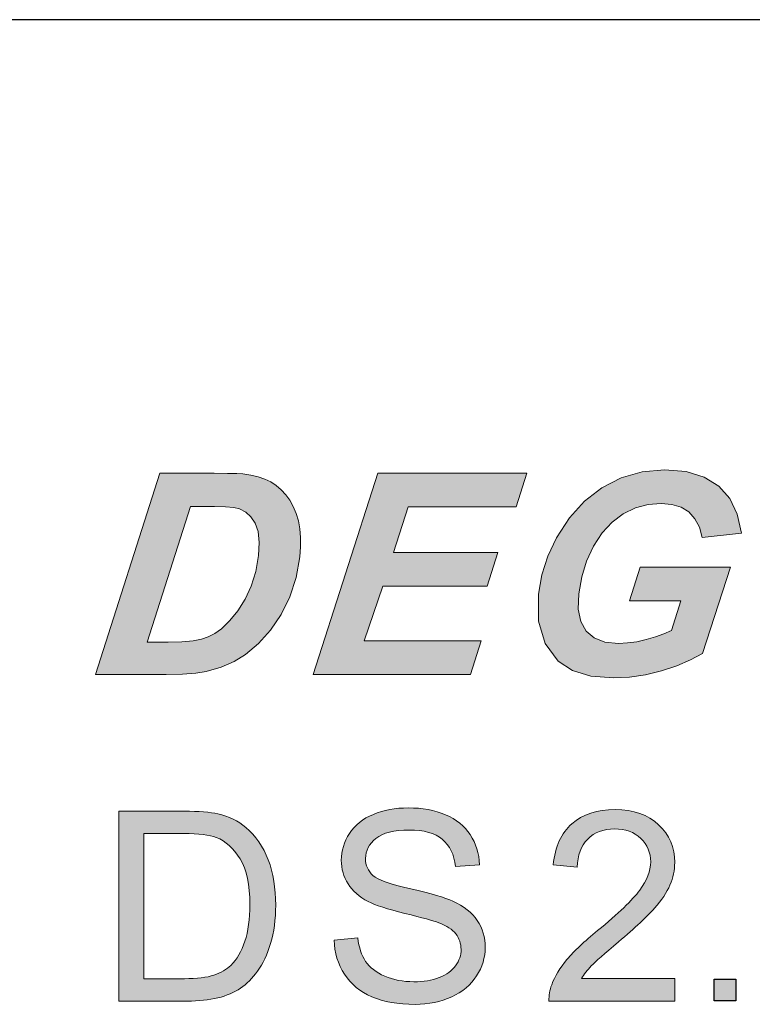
# Model space of a CAD drawing. Header units: inches. Extents: x 2053 to 2350, y -5132 to -4922.
# Tile 7 of 25: x 2260 to 2268, y -5019 to -5009. Entities that reach past the tile are written whole.
import ezdxf

# ---------------------------------------------------------------- set-up
doc = ezdxf.new("R2010")
doc.units = ezdxf.units.IN
doc.header["$MEASUREMENT"] = 0
doc.layers.add('RED', color=1, linetype='Continuous', lineweight=15)

msp = doc.modelspace()

# ---------------------------------------------------------------- hatches: boundary and pattern name
h = msp.add_hatch(color=1)
edge = h.paths.add_edge_path(flags=16)
edge.add_spline(control_points=[(2261.005, -5017.538), (2261.005, -5017.538), (2261.005, -5019.138), (2261.005, -5019.138)], knot_values=[0.9, 0.9, 0.9, 0.9, 1, 1, 1, 1], degree=3, periodic=0)
edge.add_spline(control_points=[(2261.005, -5019.138), (2261.005, -5019.138), (2261.452, -5019.138), (2261.452, -5019.138)], knot_values=[0, 0, 0, 0, 0.1, 0.1, 0.1, 0.1], degree=3, periodic=0)
edge.add_spline(control_points=[(2261.452, -5019.138), (2261.59, -5019.138), (2261.699, -5019.125), (2261.777, -5019.099)], knot_values=[0.1, 0.1, 0.1, 0.1, 0.2, 0.2, 0.2, 0.2], degree=3, periodic=0)
edge.add_spline(control_points=[(2261.777, -5019.099), (2261.856, -5019.073), (2261.918, -5019.037), (2261.965, -5018.991)], knot_values=[0.2, 0.2, 0.2, 0.2, 0.3, 0.3, 0.3, 0.3], degree=3, periodic=0)
edge.add_spline(control_points=[(2261.965, -5018.991), (2262.031, -5018.925), (2262.082, -5018.836), (2262.119, -5018.726)], knot_values=[0.3, 0.3, 0.3, 0.3, 0.4, 0.4, 0.4, 0.4], degree=3, periodic=0)
edge.add_spline(control_points=[(2262.119, -5018.726), (2262.155, -5018.615), (2262.174, -5018.48), (2262.174, -5018.322)], knot_values=[0.4, 0.4, 0.4, 0.4, 0.5, 0.5, 0.5, 0.5], degree=3, periodic=0)
edge.add_spline(control_points=[(2262.174, -5018.322), (2262.174, -5018.103), (2262.138, -5017.935), (2262.066, -5017.817)], knot_values=[0.5, 0.5, 0.5, 0.5, 0.6, 0.6, 0.6, 0.6], degree=3, periodic=0)
edge.add_spline(control_points=[(2262.066, -5017.817), (2261.994, -5017.699), (2261.907, -5017.621), (2261.804, -5017.581)], knot_values=[0.6, 0.6, 0.6, 0.6, 0.7, 0.7, 0.7, 0.7], degree=3, periodic=0)
edge.add_spline(control_points=[(2261.804, -5017.581), (2261.729, -5017.552), (2261.609, -5017.538), (2261.445, -5017.538)], knot_values=[0.7, 0.7, 0.7, 0.7, 0.8, 0.8, 0.8, 0.8], degree=3, periodic=0)
edge.add_spline(control_points=[(2261.445, -5017.538), (2261.445, -5017.538), (2261.005, -5017.538), (2261.005, -5017.538)], knot_values=[0.8, 0.8, 0.8, 0.8, 0.9, 0.9, 0.9, 0.9], degree=3, periodic=0)
edge = h.paths.add_edge_path()
edge.add_spline(control_points=[(2261.484, -5019.385), (2261.484, -5019.385), (2260.728, -5019.385), (2260.728, -5019.385)], knot_values=[0.916667, 0.916667, 0.916667, 0.916667, 1, 1, 1, 1], degree=3, periodic=0)
edge.add_spline(control_points=[(2260.728, -5019.385), (2260.728, -5019.385), (2260.728, -5017.291), (2260.728, -5017.291)], knot_values=[0, 0, 0, 0, 0.083333, 0.083333, 0.083333, 0.083333], degree=3, periodic=0)
edge.add_spline(control_points=[(2260.728, -5017.291), (2260.728, -5017.291), (2261.449, -5017.291), (2261.449, -5017.291)], knot_values=[0.083333, 0.083333, 0.083333, 0.083333, 0.166667, 0.166667, 0.166667, 0.166667], degree=3, periodic=0)
edge.add_spline(control_points=[(2261.449, -5017.291), (2261.612, -5017.291), (2261.736, -5017.301), (2261.822, -5017.321)], knot_values=[0.166667, 0.166667, 0.166667, 0.166667, 0.25, 0.25, 0.25, 0.25], degree=3, periodic=0)
edge.add_spline(control_points=[(2261.822, -5017.321), (2261.942, -5017.348), (2262.044, -5017.398), (2262.129, -5017.471)], knot_values=[0.25, 0.25, 0.25, 0.25, 0.333333, 0.333333, 0.333333, 0.333333], degree=3, periodic=0)
edge.add_spline(control_points=[(2262.129, -5017.471), (2262.24, -5017.564), (2262.322, -5017.683), (2262.377, -5017.828)], knot_values=[0.333333, 0.333333, 0.333333, 0.333333, 0.416667, 0.416667, 0.416667, 0.416667], degree=3, periodic=0)
edge.add_spline(control_points=[(2262.377, -5017.828), (2262.432, -5017.974), (2262.459, -5018.139), (2262.459, -5018.326)], knot_values=[0.416667, 0.416667, 0.416667, 0.416667, 0.5, 0.5, 0.5, 0.5], degree=3, periodic=0)
edge.add_spline(control_points=[(2262.459, -5018.326), (2262.459, -5018.485), (2262.441, -5018.626), (2262.403, -5018.749)], knot_values=[0.5, 0.5, 0.5, 0.5, 0.583333, 0.583333, 0.583333, 0.583333], degree=3, periodic=0)
edge.add_spline(control_points=[(2262.403, -5018.749), (2262.366, -5018.872), (2262.319, -5018.974), (2262.26, -5019.054)], knot_values=[0.583333, 0.583333, 0.583333, 0.583333, 0.666667, 0.666667, 0.666667, 0.666667], degree=3, periodic=0)
edge.add_spline(control_points=[(2262.26, -5019.054), (2262.202, -5019.135), (2262.139, -5019.198), (2262.07, -5019.244)], knot_values=[0.666667, 0.666667, 0.666667, 0.666667, 0.75, 0.75, 0.75, 0.75], degree=3, periodic=0)
edge.add_spline(control_points=[(2262.07, -5019.244), (2262.001, -5019.29), (2261.918, -5019.325), (2261.82, -5019.35)], knot_values=[0.75, 0.75, 0.75, 0.75, 0.833333, 0.833333, 0.833333, 0.833333], degree=3, periodic=0)
edge.add_spline(control_points=[(2261.82, -5019.35), (2261.722, -5019.373), (2261.61, -5019.385), (2261.484, -5019.385)], knot_values=[0.833333, 0.833333, 0.833333, 0.833333, 0.916667, 0.916667, 0.916667, 0.916667], degree=3, periodic=0)
h = msp.add_hatch(color=1)
edge = h.paths.add_edge_path()
edge.add_spline(control_points=[(2263.218, -5019.089), (2263.145, -5018.978), (2263.107, -5018.852), (2263.103, -5018.712)], knot_values=[0.971429, 0.971429, 0.971429, 0.971429, 1, 1, 1, 1], degree=3, periodic=0)
edge.add_spline(control_points=[(2263.103, -5018.712), (2263.103, -5018.712), (2263.365, -5018.689), (2263.365, -5018.689)], knot_values=[0, 0, 0, 0, 0.028571, 0.028571, 0.028571, 0.028571], degree=3, periodic=0)
edge.add_spline(control_points=[(2263.365, -5018.689), (2263.377, -5018.794), (2263.406, -5018.88), (2263.451, -5018.947)], knot_values=[0.028571, 0.028571, 0.028571, 0.028571, 0.057143, 0.057143, 0.057143, 0.057143], degree=3, periodic=0)
edge.add_spline(control_points=[(2263.451, -5018.947), (2263.497, -5019.014), (2263.567, -5019.069), (2263.662, -5019.11)], knot_values=[0.057143, 0.057143, 0.057143, 0.057143, 0.085714, 0.085714, 0.085714, 0.085714], degree=3, periodic=0)
edge.add_spline(control_points=[(2263.662, -5019.11), (2263.757, -5019.151), (2263.864, -5019.172), (2263.983, -5019.172)], knot_values=[0.085714, 0.085714, 0.085714, 0.085714, 0.114286, 0.114286, 0.114286, 0.114286], degree=3, periodic=0)
edge.add_spline(control_points=[(2263.983, -5019.172), (2264.089, -5019.172), (2264.182, -5019.156), (2264.263, -5019.125)], knot_values=[0.114286, 0.114286, 0.114286, 0.114286, 0.142857, 0.142857, 0.142857, 0.142857], degree=3, periodic=0)
edge.add_spline(control_points=[(2264.263, -5019.125), (2264.344, -5019.093), (2264.404, -5019.051), (2264.444, -5018.996)], knot_values=[0.142857, 0.142857, 0.142857, 0.142857, 0.171429, 0.171429, 0.171429, 0.171429], degree=3, periodic=0)
edge.add_spline(control_points=[(2264.444, -5018.996), (2264.484, -5018.941), (2264.504, -5018.881), (2264.504, -5018.816)], knot_values=[0.171429, 0.171429, 0.171429, 0.171429, 0.2, 0.2, 0.2, 0.2], degree=3, periodic=0)
edge.add_spline(control_points=[(2264.504, -5018.816), (2264.503, -5018.751), (2264.484, -5018.694), (2264.446, -5018.644)], knot_values=[0.2, 0.2, 0.2, 0.2, 0.228571, 0.228571, 0.228571, 0.228571], degree=3, periodic=0)
edge.add_spline(control_points=[(2264.446, -5018.644), (2264.408, -5018.595), (2264.345, -5018.554), (2264.258, -5018.521)], knot_values=[0.228571, 0.228571, 0.228571, 0.228571, 0.257143, 0.257143, 0.257143, 0.257143], degree=3, periodic=0)
edge.add_spline(control_points=[(2264.258, -5018.521), (2264.201, -5018.499), (2264.077, -5018.465), (2263.885, -5018.419)], knot_values=[0.257143, 0.257143, 0.257143, 0.257143, 0.285714, 0.285714, 0.285714, 0.285714], degree=3, periodic=0)
edge.add_spline(control_points=[(2263.885, -5018.419), (2263.692, -5018.372), (2263.557, -5018.329), (2263.48, -5018.288)], knot_values=[0.285714, 0.285714, 0.285714, 0.285714, 0.314286, 0.314286, 0.314286, 0.314286], degree=3, periodic=0)
edge.add_spline(control_points=[(2263.48, -5018.288), (2263.38, -5018.236), (2263.306, -5018.17), (2263.257, -5018.093)], knot_values=[0.314286, 0.314286, 0.314286, 0.314286, 0.342857, 0.342857, 0.342857, 0.342857], degree=3, periodic=0)
edge.add_spline(control_points=[(2263.257, -5018.093), (2263.208, -5018.015), (2263.183, -5017.928), (2263.183, -5017.832)], knot_values=[0.342857, 0.342857, 0.342857, 0.342857, 0.371429, 0.371429, 0.371429, 0.371429], degree=3, periodic=0)
edge.add_spline(control_points=[(2263.183, -5017.832), (2263.183, -5017.727), (2263.213, -5017.628), (2263.273, -5017.536)], knot_values=[0.371429, 0.371429, 0.371429, 0.371429, 0.4, 0.4, 0.4, 0.4], degree=3, periodic=0)
edge.add_spline(control_points=[(2263.273, -5017.536), (2263.333, -5017.444), (2263.421, -5017.374), (2263.536, -5017.326)], knot_values=[0.4, 0.4, 0.4, 0.4, 0.428571, 0.428571, 0.428571, 0.428571], degree=3, periodic=0)
edge.add_spline(control_points=[(2263.536, -5017.326), (2263.652, -5017.279), (2263.779, -5017.255), (2263.92, -5017.255)], knot_values=[0.428571, 0.428571, 0.428571, 0.428571, 0.457143, 0.457143, 0.457143, 0.457143], degree=3, periodic=0)
edge.add_spline(control_points=[(2263.92, -5017.255), (2264.076, -5017.255), (2264.212, -5017.28), (2264.331, -5017.33)], knot_values=[0.457143, 0.457143, 0.457143, 0.457143, 0.485714, 0.485714, 0.485714, 0.485714], degree=3, periodic=0)
edge.add_spline(control_points=[(2264.331, -5017.33), (2264.45, -5017.38), (2264.541, -5017.453), (2264.605, -5017.55)], knot_values=[0.485714, 0.485714, 0.485714, 0.485714, 0.514286, 0.514286, 0.514286, 0.514286], degree=3, periodic=0)
edge.add_spline(control_points=[(2264.605, -5017.55), (2264.668, -5017.648), (2264.703, -5017.758), (2264.708, -5017.881)], knot_values=[0.514286, 0.514286, 0.514286, 0.514286, 0.542857, 0.542857, 0.542857, 0.542857], degree=3, periodic=0)
edge.add_spline(control_points=[(2264.708, -5017.881), (2264.708, -5017.881), (2264.442, -5017.901), (2264.442, -5017.901)], knot_values=[0.542857, 0.542857, 0.542857, 0.542857, 0.571429, 0.571429, 0.571429, 0.571429], degree=3, periodic=0)
edge.add_spline(control_points=[(2264.442, -5017.901), (2264.427, -5017.769), (2264.379, -5017.668), (2264.297, -5017.601)], knot_values=[0.571429, 0.571429, 0.571429, 0.571429, 0.6, 0.6, 0.6, 0.6], degree=3, periodic=0)
edge.add_spline(control_points=[(2264.297, -5017.601), (2264.214, -5017.533), (2264.093, -5017.499), (2263.932, -5017.499)], knot_values=[0.6, 0.6, 0.6, 0.6, 0.628571, 0.628571, 0.628571, 0.628571], degree=3, periodic=0)
edge.add_spline(control_points=[(2263.932, -5017.499), (2263.764, -5017.499), (2263.642, -5017.53), (2263.565, -5017.592)], knot_values=[0.628571, 0.628571, 0.628571, 0.628571, 0.657143, 0.657143, 0.657143, 0.657143], degree=3, periodic=0)
edge.add_spline(control_points=[(2263.565, -5017.592), (2263.489, -5017.653), (2263.45, -5017.727), (2263.45, -5017.813)], knot_values=[0.657143, 0.657143, 0.657143, 0.657143, 0.685714, 0.685714, 0.685714, 0.685714], degree=3, periodic=0)
edge.add_spline(control_points=[(2263.45, -5017.813), (2263.45, -5017.889), (2263.477, -5017.951), (2263.532, -5017.999)], knot_values=[0.685714, 0.685714, 0.685714, 0.685714, 0.714286, 0.714286, 0.714286, 0.714286], degree=3, periodic=0)
edge.add_spline(control_points=[(2263.532, -5017.999), (2263.585, -5018.048), (2263.724, -5018.098), (2263.949, -5018.148)], knot_values=[0.714286, 0.714286, 0.714286, 0.714286, 0.742857, 0.742857, 0.742857, 0.742857], degree=3, periodic=0)
edge.add_spline(control_points=[(2263.949, -5018.148), (2264.175, -5018.2), (2264.329, -5018.244), (2264.413, -5018.282)], knot_values=[0.742857, 0.742857, 0.742857, 0.742857, 0.771429, 0.771429, 0.771429, 0.771429], degree=3, periodic=0)
edge.add_spline(control_points=[(2264.413, -5018.282), (2264.535, -5018.339), (2264.625, -5018.41), (2264.683, -5018.496)], knot_values=[0.771429, 0.771429, 0.771429, 0.771429, 0.8, 0.8, 0.8, 0.8], degree=3, periodic=0)
edge.add_spline(control_points=[(2264.683, -5018.496), (2264.741, -5018.582), (2264.77, -5018.681), (2264.77, -5018.794)], knot_values=[0.8, 0.8, 0.8, 0.8, 0.828571, 0.828571, 0.828571, 0.828571], degree=3, periodic=0)
edge.add_spline(control_points=[(2264.77, -5018.794), (2264.77, -5018.905), (2264.738, -5019.01), (2264.675, -5019.108)], knot_values=[0.828571, 0.828571, 0.828571, 0.828571, 0.857143, 0.857143, 0.857143, 0.857143], degree=3, periodic=0)
edge.add_spline(control_points=[(2264.675, -5019.108), (2264.611, -5019.207), (2264.519, -5019.283), (2264.4, -5019.339)], knot_values=[0.857143, 0.857143, 0.857143, 0.857143, 0.885714, 0.885714, 0.885714, 0.885714], degree=3, periodic=0)
edge.add_spline(control_points=[(2264.4, -5019.339), (2264.28, -5019.393), (2264.146, -5019.421), (2263.996, -5019.421)], knot_values=[0.885714, 0.885714, 0.885714, 0.885714, 0.914286, 0.914286, 0.914286, 0.914286], degree=3, periodic=0)
edge.add_spline(control_points=[(2263.996, -5019.421), (2263.807, -5019.421), (2263.648, -5019.393), (2263.52, -5019.338)], knot_values=[0.914286, 0.914286, 0.914286, 0.914286, 0.942857, 0.942857, 0.942857, 0.942857], degree=3, periodic=0)
edge.add_spline(control_points=[(2263.52, -5019.338), (2263.392, -5019.283), (2263.291, -5019.2), (2263.218, -5019.089)], knot_values=[0.942857, 0.942857, 0.942857, 0.942857, 0.971429, 0.971429, 0.971429, 0.971429], degree=3, periodic=0)
h = msp.add_hatch(color=1)
edge = h.paths.add_edge_path()
edge.add_spline(control_points=[(2265.831, -5019.137), (2265.831, -5019.137), (2266.863, -5019.137), (2266.863, -5019.137)], knot_values=[0.954545, 0.954545, 0.954545, 0.954545, 1, 1, 1, 1], degree=3, periodic=0)
edge.add_spline(control_points=[(2266.863, -5019.137), (2266.863, -5019.137), (2266.863, -5019.385), (2266.863, -5019.385)], knot_values=[0, 0, 0, 0, 0.045455, 0.045455, 0.045455, 0.045455], degree=3, periodic=0)
edge.add_spline(control_points=[(2266.863, -5019.385), (2266.863, -5019.385), (2265.473, -5019.385), (2265.473, -5019.385)], knot_values=[0.045455, 0.045455, 0.045455, 0.045455, 0.090909, 0.090909, 0.090909, 0.090909], degree=3, periodic=0)
edge.add_spline(control_points=[(2265.473, -5019.385), (2265.471, -5019.323), (2265.48, -5019.263), (2265.503, -5019.206)], knot_values=[0.090909, 0.090909, 0.090909, 0.090909, 0.136364, 0.136364, 0.136364, 0.136364], degree=3, periodic=0)
edge.add_spline(control_points=[(2265.503, -5019.206), (2265.538, -5019.111), (2265.595, -5019.018), (2265.672, -5018.926)], knot_values=[0.136364, 0.136364, 0.136364, 0.136364, 0.181818, 0.181818, 0.181818, 0.181818], degree=3, periodic=0)
edge.add_spline(control_points=[(2265.672, -5018.926), (2265.751, -5018.834), (2265.863, -5018.728), (2266.01, -5018.608)], knot_values=[0.181818, 0.181818, 0.181818, 0.181818, 0.227273, 0.227273, 0.227273, 0.227273], degree=3, periodic=0)
edge.add_spline(control_points=[(2266.01, -5018.608), (2266.239, -5018.42), (2266.394, -5018.271), (2266.474, -5018.162)], knot_values=[0.227273, 0.227273, 0.227273, 0.227273, 0.272727, 0.272727, 0.272727, 0.272727], degree=3, periodic=0)
edge.add_spline(control_points=[(2266.474, -5018.162), (2266.555, -5018.053), (2266.595, -5017.949), (2266.595, -5017.851)], knot_values=[0.272727, 0.272727, 0.272727, 0.272727, 0.318182, 0.318182, 0.318182, 0.318182], degree=3, periodic=0)
edge.add_spline(control_points=[(2266.595, -5017.851), (2266.595, -5017.749), (2266.558, -5017.663), (2266.485, -5017.592)], knot_values=[0.318182, 0.318182, 0.318182, 0.318182, 0.363636, 0.363636, 0.363636, 0.363636], degree=3, periodic=0)
edge.add_spline(control_points=[(2266.485, -5017.592), (2266.411, -5017.522), (2266.316, -5017.487), (2266.198, -5017.487)], knot_values=[0.363636, 0.363636, 0.363636, 0.363636, 0.409091, 0.409091, 0.409091, 0.409091], degree=3, periodic=0)
edge.add_spline(control_points=[(2266.198, -5017.487), (2266.074, -5017.487), (2265.975, -5017.524), (2265.9, -5017.599)], knot_values=[0.409091, 0.409091, 0.409091, 0.409091, 0.454545, 0.454545, 0.454545, 0.454545], degree=3, periodic=0)
edge.add_spline(control_points=[(2265.9, -5017.599), (2265.825, -5017.674), (2265.788, -5017.777), (2265.786, -5017.909)], knot_values=[0.454545, 0.454545, 0.454545, 0.454545, 0.5, 0.5, 0.5, 0.5], degree=3, periodic=0)
edge.add_spline(control_points=[(2265.786, -5017.909), (2265.786, -5017.909), (2265.521, -5017.882), (2265.521, -5017.882)], knot_values=[0.5, 0.5, 0.5, 0.5, 0.545455, 0.545455, 0.545455, 0.545455], degree=3, periodic=0)
edge.add_spline(control_points=[(2265.521, -5017.882), (2265.539, -5017.683), (2265.608, -5017.532), (2265.726, -5017.429)], knot_values=[0.545455, 0.545455, 0.545455, 0.545455, 0.590909, 0.590909, 0.590909, 0.590909], degree=3, periodic=0)
edge.add_spline(control_points=[(2265.726, -5017.429), (2265.845, -5017.325), (2266.004, -5017.273), (2266.204, -5017.273)], knot_values=[0.590909, 0.590909, 0.590909, 0.590909, 0.636364, 0.636364, 0.636364, 0.636364], degree=3, periodic=0)
edge.add_spline(control_points=[(2266.204, -5017.273), (2266.406, -5017.273), (2266.566, -5017.329), (2266.683, -5017.441)], knot_values=[0.636364, 0.636364, 0.636364, 0.636364, 0.681818, 0.681818, 0.681818, 0.681818], degree=3, periodic=0)
edge.add_spline(control_points=[(2266.683, -5017.441), (2266.801, -5017.553), (2266.86, -5017.692), (2266.86, -5017.857), (2266.86, -5017.857), (2266.86, -5017.941), (2266.843, -5018.024), (2266.808, -5018.106)], knot_values=[0.681818, 0.681818, 0.681818, 0.681818, 0.727273, 0.727273, 0.727273, 0.727273, 0.772727, 0.772727, 0.772727, 0.772727], degree=3, periodic=0)
edge.add_spline(control_points=[(2266.808, -5018.106), (2266.774, -5018.187), (2266.716, -5018.272), (2266.637, -5018.362)], knot_values=[0.772727, 0.772727, 0.772727, 0.772727, 0.818182, 0.818182, 0.818182, 0.818182], degree=3, periodic=0)
edge.add_spline(control_points=[(2266.637, -5018.362), (2266.557, -5018.452), (2266.424, -5018.576), (2266.239, -5018.732)], knot_values=[0.818182, 0.818182, 0.818182, 0.818182, 0.863636, 0.863636, 0.863636, 0.863636], degree=3, periodic=0)
edge.add_spline(control_points=[(2266.239, -5018.732), (2266.084, -5018.863), (2265.984, -5018.951), (2265.94, -5018.997)], knot_values=[0.863636, 0.863636, 0.863636, 0.863636, 0.909091, 0.909091, 0.909091, 0.909091], degree=3, periodic=0)
edge.add_spline(control_points=[(2265.94, -5018.997), (2265.896, -5019.043), (2265.86, -5019.09), (2265.831, -5019.137)], knot_values=[0.909091, 0.909091, 0.909091, 0.909091, 0.954545, 0.954545, 0.954545, 0.954545], degree=3, periodic=0)
msp.add_hatch(color=1).paths.add_polyline_path([(2267.294, -5019.142), (2267.533, -5019.142), (2267.533, -5019.381), (2267.294, -5019.381)])
at = {"layer": 'RED'}
h = msp.add_hatch(color=256, dxfattribs=at)
h.paths.add_polyline_path([(2262.615, -5013.863), (2262.571, -5013.802), (2262.521, -5013.748), (2262.465, -5013.7), (2262.404, -5013.661), (2262.338, -5013.629), (2262.265, -5013.604), (2262.185, -5013.585), (2262.098, -5013.573), (2262.032, -5013.569), (2261.926, -5013.566), (2261.779, -5013.565), (2261.181, -5013.565), (2260.47, -5015.784), (2261.252, -5015.784), (2261.432, -5015.781), (2261.579, -5015.77), (2261.693, -5015.751), (2261.856, -5015.703), (2262, -5015.641), (2262.125, -5015.563), (2262.269, -5015.442), (2262.4, -5015.295), (2262.518, -5015.122), (2262.616, -5014.928), (2262.685, -5014.716), (2262.726, -5014.486), (2262.734, -5014.377), (2262.734, -5014.275), (2262.725, -5014.179), (2262.709, -5014.089), (2262.685, -5014.007), (2262.653, -5013.932)])
h.paths.add_polyline_path([(2262.232, -5014.117), (2262.264, -5014.209), (2262.276, -5014.328), (2262.269, -5014.472), (2262.239, -5014.649), (2262.19, -5014.809), (2262.123, -5014.954), (2262.042, -5015.081), (2261.955, -5015.189), (2261.86, -5015.28), (2261.789, -5015.331), (2261.716, -5015.37), (2261.64, -5015.396), (2261.547, -5015.414), (2261.425, -5015.424), (2261.272, -5015.427), (2261.041, -5015.427), (2261.519, -5013.932), (2261.784, -5013.932), (2261.904, -5013.935), (2261.997, -5013.944), (2262.061, -5013.959), (2262.128, -5013.994), (2262.185, -5014.047)], flags=16)
h.paths.add_polyline_path([(2263.584, -5013.565), (2262.873, -5015.784), (2264.607, -5015.784), (2264.726, -5015.413), (2263.435, -5015.413), (2263.641, -5014.811), (2264.79, -5014.811), (2264.909, -5014.44), (2263.76, -5014.44), (2263.922, -5013.936), (2265.11, -5013.936), (2265.229, -5013.565)])
h.paths.add_polyline_path([(2266.748, -5013.528), (2266.5, -5013.549), (2266.27, -5013.615), (2266.057, -5013.724), (2265.865, -5013.873), (2265.698, -5014.058), (2265.556, -5014.278), (2265.462, -5014.479), (2265.396, -5014.686), (2265.358, -5014.899), (2265.359, -5015.195), (2265.431, -5015.441), (2265.576, -5015.636), (2265.733, -5015.74), (2265.936, -5015.802), (2266.187, -5015.822), (2266.363, -5015.813), (2266.539, -5015.787), (2266.715, -5015.744), (2266.883, -5015.687), (2267.034, -5015.623), (2267.168, -5015.551), (2267.474, -5014.599), (2266.48, -5014.599), (2266.362, -5014.97), (2266.928, -5014.97), (2266.823, -5015.3), (2266.74, -5015.337), (2266.647, -5015.37), (2266.546, -5015.399), (2266.441, -5015.422), (2266.339, -5015.436), (2266.24, -5015.441), (2266.091, -5015.426), (2265.972, -5015.381), (2265.882, -5015.307), (2265.824, -5015.201), (2265.797, -5015.063), (2265.801, -5014.893), (2265.834, -5014.708), (2265.888, -5014.533), (2265.964, -5014.368), (2266.059, -5014.221), (2266.169, -5014.103), (2266.293, -5014.012), (2266.427, -5013.948), (2266.567, -5013.91), (2266.712, -5013.897), (2266.829, -5013.908), (2266.93, -5013.939), (2267.015, -5013.992), (2267.082, -5014.066), (2267.132, -5014.16), (2267.164, -5014.275), (2267.595, -5014.227), (2267.55, -5014.017), (2267.467, -5013.843), (2267.345, -5013.706), (2267.184, -5013.607), (2266.985, -5013.547)])
h.paths.add_polyline_path([(2269.151, -5013.899), (2269.244, -5013.927), (2269.315, -5013.974), (2269.364, -5014.039), (2269.394, -5014.12), (2269.403, -5014.218), (2269.843, -5014.198), (2269.828, -5014.009), (2269.768, -5013.846), (2269.662, -5013.711), (2269.511, -5013.609), (2269.316, -5013.548), (2269.077, -5013.528), (2268.839, -5013.548), (2268.636, -5013.61), (2268.469, -5013.712), (2268.342, -5013.846), (2268.257, -5014.001), (2268.215, -5014.177), (2268.211, -5014.279), (2268.223, -5014.373), (2268.252, -5014.457), (2268.294, -5014.532), (2268.35, -5014.596), (2268.417, -5014.651), (2268.506, -5014.705), (2268.624, -5014.768), (2268.773, -5014.838), (2268.915, -5014.906), (2269.014, -5014.96), (2269.071, -5015), (2269.111, -5015.049), (2269.132, -5015.105), (2269.134, -5015.167), (2269.115, -5015.239), (2269.074, -5015.303), (2269.012, -5015.361), (2268.927, -5015.405), (2268.816, -5015.432), (2268.68, -5015.441), (2268.52, -5015.428), (2268.401, -5015.388), (2268.323, -5015.323), (2268.295, -5015.259), (2268.282, -5015.166), (2268.284, -5015.043), (2267.847, -5015.065), (2267.837, -5015.208), (2267.849, -5015.339), (2267.883, -5015.459), (2267.942, -5015.565), (2268.031, -5015.654), (2268.149, -5015.726), (2268.291, -5015.779), (2268.453, -5015.812), (2268.634, -5015.822), (2268.893, -5015.799), (2269.116, -5015.73), (2269.305, -5015.614), (2269.45, -5015.466), (2269.546, -5015.299), (2269.593, -5015.112), (2269.592, -5014.964), (2269.554, -5014.834), (2269.48, -5014.723), (2269.388, -5014.648), (2269.235, -5014.559), (2269.022, -5014.456), (2268.88, -5014.387), (2268.777, -5014.329), (2268.713, -5014.281), (2268.677, -5014.236), (2268.658, -5014.184), (2268.657, -5014.124), (2268.673, -5014.06), (2268.706, -5014.004), (2268.756, -5013.956), (2268.826, -5013.919), (2268.919, -5013.897), (2269.034, -5013.889)])
h.paths.add_polyline_path([(2271.827, -5013.556), (2271.573, -5013.528), (2271.374, -5013.541), (2271.187, -5013.583), (2271.011, -5013.653), (2270.85, -5013.746), (2270.704, -5013.859), (2270.574, -5013.992), (2270.461, -5014.144), (2270.364, -5014.313), (2270.283, -5014.499), (2270.234, -5014.642), (2270.199, -5014.781), (2270.177, -5014.914), (2270.171, -5015.055), (2270.185, -5015.195), (2270.218, -5015.334), (2270.276, -5015.465), (2270.363, -5015.582), (2270.478, -5015.683), (2270.621, -5015.761), (2270.789, -5015.808), (2270.983, -5015.824), (2271.215, -5015.804), (2271.435, -5015.745), (2271.643, -5015.647), (2271.834, -5015.512), (2272.002, -5015.343), (2272.147, -5015.141), (2272.264, -5014.92), (2272.344, -5014.693), (2272.388, -5014.461), (2272.389, -5014.198), (2272.33, -5013.972), (2272.21, -5013.783), (2272.039, -5013.641)])
h.paths.add_polyline_path([(2271.743, -5013.975), (2271.837, -5014.058), (2271.902, -5014.17), (2271.934, -5014.307), (2271.931, -5014.469), (2271.901, -5014.627), (2271.846, -5014.788), (2271.767, -5014.951), (2271.669, -5015.102), (2271.561, -5015.225), (2271.444, -5015.321), (2271.321, -5015.388), (2271.198, -5015.429), (2271.075, -5015.442), (2270.936, -5015.425), (2270.819, -5015.374), (2270.726, -5015.288), (2270.661, -5015.177), (2270.629, -5015.049), (2270.629, -5014.905), (2270.68, -5014.663), (2270.775, -5014.435), (2270.915, -5014.221), (2271.088, -5014.048), (2271.281, -5013.944), (2271.494, -5013.909), (2271.629, -5013.925)], flags=16)
h.paths.add_polyline_path([(2272.533, -5015.784), (2272.958, -5015.784), (2273.436, -5014.293), (2273.869, -5015.784), (2274.295, -5015.784), (2275.005, -5013.565), (2274.581, -5013.565), (2274.105, -5015.05), (2273.67, -5013.565), (2273.243, -5013.565)])

# ---------------------------------------------------------------- linework, layer by layer
msp.add_line((2285.1, -5008.564), (2246.5, -5008.564))
at = {"color": 1}
msp.add_lwpolyline([(2267.294, -5019.142), (2267.533, -5019.142), (2267.533, -5019.381), (2267.294, -5019.381)], close=True, dxfattribs=at)
at = {"layer": 'RED', "color": 1, "linetype": 'Continuous'}
for p, q in [((2266.5, -5013.549), (2266.748, -5013.528)), ((2266.748, -5013.528), (2266.985, -5013.547)), ((2260.47, -5015.784), (2261.181, -5013.565)), ((2261.181, -5013.565), (2261.779, -5013.565)), ((2261.779, -5013.565), (2261.926, -5013.566)), ((2261.926, -5013.566), (2262.032, -5013.569)), ((2262.032, -5013.569), (2262.098, -5013.573)), ((2262.098, -5013.573), (2262.185, -5013.585)), ((2262.185, -5013.585), (2262.265, -5013.604)), ((2262.265, -5013.604), (2262.338, -5013.629)), ((2262.338, -5013.629), (2262.404, -5013.661)), ((2262.873, -5015.784), (2263.584, -5013.565)), ((2263.584, -5013.565), (2265.229, -5013.565)), ((2265.229, -5013.565), (2265.11, -5013.936)), ((2266.057, -5013.724), (2266.27, -5013.615)), ((2266.27, -5013.615), (2266.5, -5013.549)), ((2266.985, -5013.547), (2267.184, -5013.607)), ((2267.184, -5013.607), (2267.345, -5013.706)), ((2262.404, -5013.661), (2262.465, -5013.7)), ((2262.465, -5013.7), (2262.521, -5013.748)), ((2265.865, -5013.873), (2266.057, -5013.724)), ((2267.345, -5013.706), (2267.467, -5013.843)), ((2262.521, -5013.748), (2262.571, -5013.802)), ((2262.571, -5013.802), (2262.615, -5013.863)), ((2267.467, -5013.843), (2267.55, -5014.017)), ((2261.519, -5013.932), (2261.041, -5015.427)), ((2261.784, -5013.932), (2261.519, -5013.932)), ((2261.904, -5013.935), (2261.784, -5013.932)), ((2261.997, -5013.944), (2261.904, -5013.935)), ((2262.061, -5013.959), (2261.997, -5013.944)), ((2262.128, -5013.994), (2262.061, -5013.959)), ((2262.615, -5013.863), (2262.653, -5013.932)), ((2262.653, -5013.932), (2262.685, -5014.007)), ((2263.922, -5013.936), (2263.76, -5014.44)), ((2265.11, -5013.936), (2263.922, -5013.936)), ((2265.698, -5014.058), (2265.865, -5013.873)), ((2266.427, -5013.948), (2266.293, -5014.012)), ((2266.567, -5013.91), (2266.427, -5013.948)), ((2266.712, -5013.897), (2266.567, -5013.91)), ((2266.829, -5013.908), (2266.712, -5013.897)), ((2266.93, -5013.939), (2266.829, -5013.908)), ((2267.015, -5013.992), (2266.93, -5013.939)), ((2262.185, -5014.047), (2262.128, -5013.994)), ((2262.232, -5014.117), (2262.185, -5014.047)), ((2262.685, -5014.007), (2262.709, -5014.089)), ((2265.556, -5014.278), (2265.698, -5014.058)), ((2266.293, -5014.012), (2266.169, -5014.103)), ((2267.082, -5014.066), (2267.015, -5013.992)), ((2267.132, -5014.16), (2267.082, -5014.066)), ((2267.55, -5014.017), (2267.595, -5014.227)), ((2262.264, -5014.209), (2262.232, -5014.117)), ((2262.709, -5014.089), (2262.725, -5014.179)), ((2262.725, -5014.179), (2262.734, -5014.275)), ((2266.169, -5014.103), (2266.059, -5014.221)), ((2267.164, -5014.275), (2267.132, -5014.16)), ((2262.276, -5014.328), (2262.264, -5014.209)), ((2262.734, -5014.275), (2262.734, -5014.377)), ((2265.462, -5014.479), (2265.556, -5014.278)), ((2266.059, -5014.221), (2265.964, -5014.368)), ((2267.595, -5014.227), (2267.164, -5014.275)), ((2262.269, -5014.472), (2262.276, -5014.328)), ((2262.734, -5014.377), (2262.726, -5014.486)), ((2265.964, -5014.368), (2265.888, -5014.533)), ((2262.239, -5014.649), (2262.269, -5014.472)), ((2262.726, -5014.486), (2262.685, -5014.716)), ((2263.76, -5014.44), (2264.909, -5014.44)), ((2264.909, -5014.44), (2264.79, -5014.811)), ((2265.396, -5014.686), (2265.462, -5014.479)), ((2265.888, -5014.533), (2265.834, -5014.708)), ((2266.362, -5014.97), (2266.48, -5014.599)), ((2266.48, -5014.599), (2267.474, -5014.599)), ((2267.474, -5014.599), (2267.168, -5015.551)), ((2262.19, -5014.809), (2262.239, -5014.649)), ((2262.685, -5014.716), (2262.616, -5014.928)), ((2265.358, -5014.899), (2265.396, -5014.686)), ((2265.834, -5014.708), (2265.801, -5014.893)), ((2262.123, -5014.954), (2262.19, -5014.809)), ((2263.641, -5014.811), (2263.435, -5015.413)), ((2264.79, -5014.811), (2263.641, -5014.811)), ((2262.616, -5014.928), (2262.518, -5015.122)), ((2265.359, -5015.195), (2265.358, -5014.899)), ((2265.801, -5014.893), (2265.797, -5015.063)), ((2262.042, -5015.081), (2262.123, -5014.954)), ((2266.928, -5014.97), (2266.362, -5014.97)), ((2266.823, -5015.3), (2266.928, -5014.97)), ((2261.955, -5015.189), (2262.042, -5015.081)), ((2262.518, -5015.122), (2262.4, -5015.295)), ((2265.797, -5015.063), (2265.824, -5015.201)), ((2261.86, -5015.28), (2261.955, -5015.189)), ((2265.431, -5015.441), (2265.359, -5015.195)), ((2265.824, -5015.201), (2265.882, -5015.307)), ((2261.64, -5015.396), (2261.716, -5015.37)), ((2261.716, -5015.37), (2261.789, -5015.331)), ((2261.789, -5015.331), (2261.86, -5015.28)), ((2262.4, -5015.295), (2262.269, -5015.442)), ((2265.882, -5015.307), (2265.972, -5015.381)), ((2266.546, -5015.399), (2266.647, -5015.37)), ((2266.647, -5015.37), (2266.74, -5015.337)), ((2266.74, -5015.337), (2266.823, -5015.3)), ((2261.041, -5015.427), (2261.272, -5015.427)), ((2261.272, -5015.427), (2261.425, -5015.424)), ((2261.425, -5015.424), (2261.547, -5015.414)), ((2261.547, -5015.414), (2261.64, -5015.396)), ((2262.269, -5015.442), (2262.125, -5015.563)), ((2263.435, -5015.413), (2264.726, -5015.413)), ((2264.726, -5015.413), (2264.607, -5015.784)), ((2265.576, -5015.636), (2265.431, -5015.441)), ((2265.972, -5015.381), (2266.091, -5015.426)), ((2266.091, -5015.426), (2266.24, -5015.441)), ((2266.24, -5015.441), (2266.339, -5015.436)), ((2266.339, -5015.436), (2266.441, -5015.422)), ((2266.441, -5015.422), (2266.546, -5015.399)), ((2262.125, -5015.563), (2262, -5015.641)), ((2267.168, -5015.551), (2267.034, -5015.623)), ((2262, -5015.641), (2261.856, -5015.703)), ((2265.733, -5015.74), (2265.576, -5015.636)), ((2266.883, -5015.687), (2266.715, -5015.744)), ((2267.034, -5015.623), (2266.883, -5015.687)), ((2261.252, -5015.784), (2260.47, -5015.784)), ((2261.432, -5015.781), (2261.252, -5015.784)), ((2261.579, -5015.77), (2261.432, -5015.781)), ((2261.693, -5015.751), (2261.579, -5015.77)), ((2261.856, -5015.703), (2261.693, -5015.751)), ((2264.607, -5015.784), (2262.873, -5015.784)), ((2265.936, -5015.802), (2265.733, -5015.74)), ((2266.539, -5015.787), (2266.363, -5015.813)), ((2266.715, -5015.744), (2266.539, -5015.787))]:
    msp.add_line(p, q, dxfattribs=at)
at = {"layer": 'RED'}
for p, q in [((2266.187, -5015.822), (2265.936, -5015.802)), ((2266.363, -5015.813), (2266.187, -5015.822))]:
    msp.add_line(p, q, dxfattribs=at)
at = {"layer": 'RED', "color": 1}
for points in [[(2260.728, -5017.291), (2260.728, -5017.291), (2261.01, -5017.291), (2261.01, -5017.291)], [(2260.728, -5019.385), (2260.728, -5019.385), (2260.728, -5017.291), (2260.728, -5017.291)], [(2260.728, -5017.291), (2260.728, -5017.291), (2261.449, -5017.291), (2261.449, -5017.291)], [(2261.449, -5017.291), (2261.612, -5017.291), (2261.736, -5017.301), (2261.822, -5017.321)], [(2261.822, -5017.321), (2261.942, -5017.348), (2262.044, -5017.398), (2262.129, -5017.471)], [(2263.273, -5017.536), (2263.333, -5017.444), (2263.421, -5017.374), (2263.536, -5017.326)], [(2263.536, -5017.326), (2263.652, -5017.279), (2263.779, -5017.255), (2263.92, -5017.255)], [(2263.92, -5017.255), (2264.076, -5017.255), (2264.212, -5017.28), (2264.331, -5017.33)], [(2265.726, -5017.429), (2265.845, -5017.325), (2266.004, -5017.273), (2266.204, -5017.273)], [(2266.204, -5017.273), (2266.406, -5017.273), (2266.566, -5017.329), (2266.683, -5017.441)], [(2264.331, -5017.33), (2264.45, -5017.38), (2264.541, -5017.453), (2264.605, -5017.55)], [(2265.521, -5017.882), (2265.539, -5017.683), (2265.608, -5017.532), (2265.726, -5017.429)], [(2261.445, -5017.538), (2261.445, -5017.538), (2261.005, -5017.538), (2261.005, -5017.538)], [(2261.005, -5017.538), (2261.005, -5017.538), (2261.005, -5019.138), (2261.005, -5019.138)], [(2261.804, -5017.581), (2261.729, -5017.552), (2261.609, -5017.538), (2261.445, -5017.538)], [(2262.129, -5017.471), (2262.24, -5017.564), (2262.322, -5017.683), (2262.377, -5017.828)], [(2263.183, -5017.832), (2263.183, -5017.727), (2263.213, -5017.628), (2263.273, -5017.536)], [(2263.932, -5017.499), (2263.764, -5017.499), (2263.642, -5017.53), (2263.565, -5017.592)], [(2264.297, -5017.601), (2264.214, -5017.533), (2264.093, -5017.499), (2263.932, -5017.499)], [(2266.198, -5017.487), (2266.074, -5017.487), (2265.975, -5017.524), (2265.9, -5017.599)], [(2266.485, -5017.592), (2266.411, -5017.522), (2266.316, -5017.487), (2266.198, -5017.487)], [(2262.066, -5017.817), (2261.994, -5017.699), (2261.907, -5017.621), (2261.804, -5017.581)], [(2263.565, -5017.592), (2263.489, -5017.653), (2263.45, -5017.727), (2263.45, -5017.813)], [(2264.442, -5017.901), (2264.427, -5017.769), (2264.379, -5017.668), (2264.297, -5017.601)], [(2264.605, -5017.55), (2264.668, -5017.648), (2264.703, -5017.758), (2264.708, -5017.881)], [(2265.9, -5017.599), (2265.825, -5017.674), (2265.788, -5017.777), (2265.786, -5017.909)], [(2266.595, -5017.851), (2266.595, -5017.749), (2266.558, -5017.663), (2266.485, -5017.592)], [(2262.174, -5018.322), (2262.174, -5018.103), (2262.138, -5017.935), (2262.066, -5017.817)], [(2262.377, -5017.828), (2262.432, -5017.974), (2262.459, -5018.139), (2262.459, -5018.326)], [(2263.257, -5018.093), (2263.208, -5018.015), (2263.183, -5017.928), (2263.183, -5017.832)], [(2263.45, -5017.813), (2263.45, -5017.889), (2263.477, -5017.951), (2263.532, -5017.999)], [(2266.474, -5018.162), (2266.555, -5018.053), (2266.595, -5017.949), (2266.595, -5017.851)], [(2264.708, -5017.881), (2264.708, -5017.881), (2264.442, -5017.901), (2264.442, -5017.901)], [(2265.786, -5017.909), (2265.786, -5017.909), (2265.521, -5017.882), (2265.521, -5017.882)], [(2263.532, -5017.999), (2263.585, -5018.048), (2263.724, -5018.098), (2263.949, -5018.148)], [(2263.48, -5018.288), (2263.38, -5018.236), (2263.306, -5018.17), (2263.257, -5018.093)], [(2263.949, -5018.148), (2264.175, -5018.2), (2264.329, -5018.244), (2264.413, -5018.282)], [(2266.01, -5018.608), (2266.239, -5018.42), (2266.394, -5018.271), (2266.474, -5018.162)], [(2266.808, -5018.106), (2266.774, -5018.187), (2266.716, -5018.272), (2266.637, -5018.362)], [(2263.885, -5018.419), (2263.692, -5018.372), (2263.557, -5018.329), (2263.48, -5018.288)], [(2264.413, -5018.282), (2264.535, -5018.339), (2264.625, -5018.41), (2264.683, -5018.496)], [(2262.119, -5018.726), (2262.155, -5018.615), (2262.174, -5018.48), (2262.174, -5018.322)], [(2262.459, -5018.326), (2262.459, -5018.485), (2262.441, -5018.626), (2262.403, -5018.749)], [(2266.637, -5018.362), (2266.557, -5018.452), (2266.424, -5018.576), (2266.239, -5018.732)], [(2264.258, -5018.521), (2264.201, -5018.499), (2264.077, -5018.465), (2263.885, -5018.419)], [(2264.446, -5018.644), (2264.408, -5018.595), (2264.345, -5018.554), (2264.258, -5018.521)], [(2264.683, -5018.496), (2264.741, -5018.582), (2264.77, -5018.681), (2264.77, -5018.794)], [(2265.672, -5018.926), (2265.751, -5018.834), (2265.863, -5018.728), (2266.01, -5018.608)], [(2261.965, -5018.991), (2262.031, -5018.925), (2262.082, -5018.836), (2262.119, -5018.726)], [(2263.103, -5018.712), (2263.103, -5018.712), (2263.365, -5018.689), (2263.365, -5018.689)], [(2263.218, -5019.089), (2263.145, -5018.978), (2263.107, -5018.852), (2263.103, -5018.712)], [(2263.365, -5018.689), (2263.377, -5018.794), (2263.406, -5018.88), (2263.451, -5018.947)], [(2264.504, -5018.816), (2264.503, -5018.751), (2264.484, -5018.694), (2264.446, -5018.644)], [(2266.239, -5018.732), (2266.084, -5018.863), (2265.984, -5018.951), (2265.94, -5018.997)], [(2262.403, -5018.749), (2262.366, -5018.872), (2262.319, -5018.974), (2262.26, -5019.054)], [(2264.444, -5018.996), (2264.484, -5018.941), (2264.504, -5018.881), (2264.504, -5018.816)], [(2264.77, -5018.794), (2264.77, -5018.905), (2264.738, -5019.01), (2264.675, -5019.108)], [(2263.451, -5018.947), (2263.497, -5019.014), (2263.567, -5019.069), (2263.662, -5019.11)], [(2265.503, -5019.206), (2265.538, -5019.111), (2265.595, -5019.018), (2265.672, -5018.926)], [(2261.777, -5019.099), (2261.856, -5019.073), (2261.918, -5019.037), (2261.965, -5018.991)], [(2262.26, -5019.054), (2262.202, -5019.135), (2262.139, -5019.198), (2262.07, -5019.244)], [(2264.263, -5019.125), (2264.344, -5019.093), (2264.404, -5019.051), (2264.444, -5018.996)], [(2265.94, -5018.997), (2265.896, -5019.043), (2265.86, -5019.09), (2265.831, -5019.137)], [(2261.005, -5019.138), (2261.005, -5019.138), (2261.452, -5019.138), (2261.452, -5019.138)], [(2261.452, -5019.138), (2261.59, -5019.138), (2261.699, -5019.125), (2261.777, -5019.099)], [(2263.52, -5019.338), (2263.392, -5019.283), (2263.291, -5019.2), (2263.218, -5019.089)], [(2263.662, -5019.11), (2263.757, -5019.151), (2263.864, -5019.172), (2263.983, -5019.172)], [(2263.983, -5019.172), (2264.089, -5019.172), (2264.182, -5019.156), (2264.263, -5019.125)], [(2264.675, -5019.108), (2264.611, -5019.207), (2264.519, -5019.283), (2264.4, -5019.339)], [(2265.831, -5019.137), (2265.831, -5019.137), (2266.863, -5019.137), (2266.863, -5019.137)], [(2266.863, -5019.137), (2266.863, -5019.137), (2266.863, -5019.385), (2266.863, -5019.385)], [(2262.07, -5019.244), (2262.001, -5019.29), (2261.918, -5019.325), (2261.82, -5019.35)], [(2265.473, -5019.385), (2265.471, -5019.323), (2265.48, -5019.263), (2265.503, -5019.206)], [(2261.484, -5019.385), (2261.484, -5019.385), (2260.728, -5019.385), (2260.728, -5019.385)], [(2261.82, -5019.35), (2261.722, -5019.373), (2261.61, -5019.385), (2261.484, -5019.385)], [(2263.996, -5019.421), (2263.807, -5019.421), (2263.648, -5019.393), (2263.52, -5019.338)], [(2264.4, -5019.339), (2264.28, -5019.393), (2264.146, -5019.421), (2263.996, -5019.421)], [(2266.863, -5019.385), (2266.863, -5019.385), (2265.473, -5019.385), (2265.473, -5019.385)]]:
    msp.add_open_spline(points, degree=3, dxfattribs=at)
msp.add_open_spline([(2266.683, -5017.441), (2266.801, -5017.553), (2266.86, -5017.692), (2266.86, -5017.857), (2266.86, -5017.857), (2266.86, -5017.941), (2266.843, -5018.024), (2266.808, -5018.106)], degree=3, knots=[0.68181818, 0.68181818, 0.68181818, 0.68181818, 0.72727273, 0.72727273, 0.72727273, 0.72727273, 0.77272727, 0.77272727, 0.77272727, 0.77272727], dxfattribs=at)

doc.saveas('drawing.dxf')
